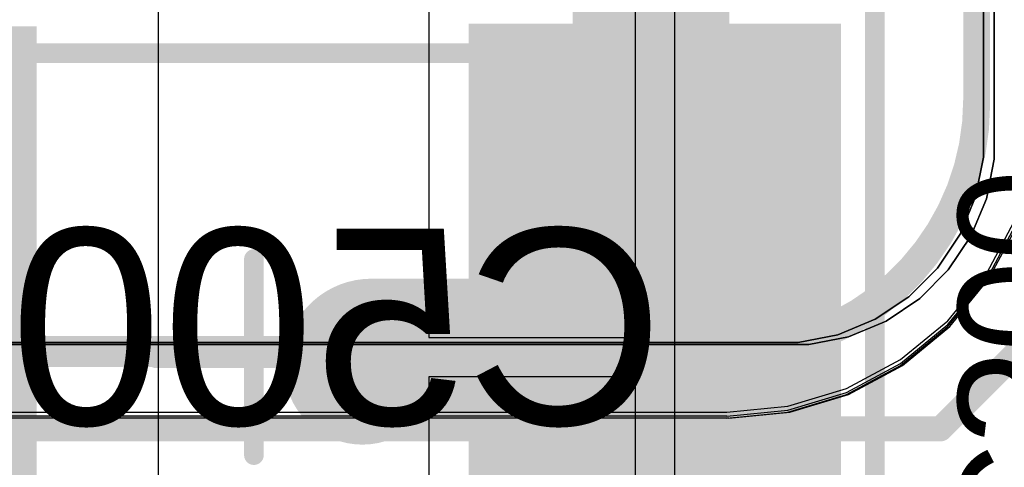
# Model space of a CAD drawing. Header units: inches. Extents: x -6 to 11.2, y -2.2 to 8.3.
# Tile 51 of 256: x 1.3284 to 1.5262, y 0.8096 to 0.8995. Entities that reach past the tile are written whole.
import ezdxf

# ---------------------------------------------------------------- set-up
doc = ezdxf.new("R2010")
doc.units = ezdxf.units.IN
doc.header["$MEASUREMENT"] = 0
for name, color, linetype in [('Board Layer Stack Bottom Overlay', 54, 'Continuous'), ('Board Layer Stack Bottom Solder', 6, 'Continuous'), ('Bottom Courtyard -Top15)-Courtyard -Bot16)', 56, 'Continuous'), ('Bottom Paste', 16, 'Continuous'), ('Dimension', 6, 'Continuous'), ('Layer  6- Inner', 156, 'Continuous'), ('Layer 1- Top', 1, 'Continuous'), ('Layer 2- GND', 16, 'Continuous'), ('Layer 3- Inner', 16, 'Continuous'), ('Layer 4- Inner', 76, 'Continuous'), ('Layer 5- Inner', 90, 'Continuous'), ('Layer 7- PWR', 76, 'Continuous'), ('Layer 8- Bottom', 5, 'Continuous')]:
    doc.layers.add(name, color=color, linetype=linetype)
doc.styles.add('Arial', font='txt', dxfattribs={"height": 0.2})

# ---------------------------------------------------------------- blocks, each defined once
blk = doc.blocks.new('CAP_1812_NP_B_141')
at = {"layer": 'Board Layer Stack Bottom Solder'}
for points in [[(-0.04343, 0.06668), (-0.04343, -0.06718), (-0.11824, -0.06718), (-0.11824, 0.06668)], [(0.11824, 0.06718), (0.11824, -0.06668), (0.04343, -0.06668), (0.04343, 0.06718)]]:
    blk.add_hatch(color=6, dxfattribs=at).paths.add_polyline_path(points)
at = {"layer": 'Bottom Paste'}
for points in [[(-0.0454, 0.06471), (-0.0454, -0.06521), (-0.11627, -0.06521), (-0.11627, 0.06471)], [(0.11627, 0.06521), (0.11627, -0.06471), (0.0454, -0.06471), (0.0454, 0.06521)]]:
    blk.add_hatch(color=16, dxfattribs=at).paths.add_polyline_path(points)
at = {"layer": 'Layer 8- Bottom'}
for points in [[(-0.0454, 0.06471), (-0.0454, -0.06521), (-0.11627, -0.06521), (-0.11627, 0.06471)], [(0.11627, 0.06521), (0.11627, -0.06471), (0.0454, -0.06471), (0.0454, 0.06521)]]:
    blk.add_hatch(color=7, dxfattribs=at).paths.add_polyline_path(points)
at = {"layer": 'Bottom Courtyard -Top15)-Courtyard -Bot16)'}
for points in [[(-0.125, 0.075, 0.00394, 0.00394, 0), (-0.125, -0.0745, 0.00394, 0.00394, 0)], [(-0.00025, 0.01944, 0.00394, 0.00394, 0), (-0.00025, -0.01993, 0.00394, 0.00394, 0)], [(0.01937, 0, 0.00394, 0.00394, 0), (-0.02, 0, 0.00394, 0.00394, 0)]]:
    blk.add_lwpolyline(points, format="xyseb", dxfattribs=at)
for points in [[(-0.00123, 0.01944, 0.00197, 0.00197, 1), (0.00074, 0.01944, 0.00197, 0.00197, 1)], [(-0.02098, 0, 0.00197, 0.00197, 1), (-0.01902, 0, 0.00197, 0.00197, 1)], [(0.01839, 0, 0.00197, 0.00197, 1), (0.02035, 0, 0.00197, 0.00197, 1)], [(-0.00123, -0.01993, 0.00197, 0.00197, 1), (0.00074, -0.01993, 0.00197, 0.00197, 1)]]:
    blk.add_lwpolyline(points, format="xyseb", close=True, dxfattribs=at)
at = {"layer": 'Dimension'}
for points in [[(-0.08975, 0.06225, 0.00394, 0.00394, 0), (-0.08975, -0.06125, 0.00394, 0.00394, 0)], [(0.09575, -0.06125, 0.00394, 0.00394, 0), (-0.08975, -0.06125, 0.00394, 0.00394, 0)]]:
    blk.add_lwpolyline(points, format="xyseb", dxfattribs=at)
blk.add_lwpolyline([(-0.09073, -0.06125, 0.00197, 0.00197, 1), (-0.08876, -0.06125, 0.00197, 0.00197, 1)], format="xyseb", close=True, dxfattribs=at)
blk.add_lwpolyline([(-0.09073, -0.06125, 0.00197, 0.00197, 1), (-0.08876, -0.06125, 0.00197, 0.00197, 1)], format="xyseb", close=True, dxfattribs=at)
at = {"layer": 'Dimension', "style": 'Arial', "text_generation_flag": 2}
blk.add_text('C500', height=0.03937, rotation=180, dxfattribs=at).set_placement((-0.08268, 0.01334))

msp = doc.modelspace()

# ---------------------------------------------------------------- linework, layer by layer
at = {"layer": 'Layer  6- Inner'}
for points in [[(1.52047, 0.88268, 0.005, 0.005, 0), (1.52047, 1.08386, 0.005, 0.005, 0)], [(1.52047, 0.88268, 0.005, 0.005, -0.414214), (1.47047, 0.83268, 0.005, 0.005, 0)], [(1.51339, 0.81732, 0.005, 0.005, 0), (1.55354, 0.85748, 0.005, 0.005, 0)], [(1.19134, 0.83268, 0.005, 0.005, 0), (1.47047, 0.83268, 0.005, 0.005, 0)], [(0.65906, 0.81732, 0.005, 0.005, 0), (1.51339, 0.81732, 0.005, 0.005, 0)]]:
    msp.add_lwpolyline(points, format="xyseb", dxfattribs=at)
for points in [[(1.51922, 0.88268, 0.0025, 0.0025, 1), (1.52172, 0.88268, 0.0025, 0.0025, 1)], [(1.51922, 0.88268, 0.0025, 0.0025, 1), (1.52172, 0.88268, 0.0025, 0.0025, 1)], [(1.46922, 0.83268, 0.0025, 0.0025, 1), (1.47172, 0.83268, 0.0025, 0.0025, 1)], [(1.46922, 0.83268, 0.0025, 0.0025, 1), (1.47172, 0.83268, 0.0025, 0.0025, 1)], [(1.51214, 0.81732, 0.0025, 0.0025, 1), (1.51464, 0.81732, 0.0025, 0.0025, 1)], [(1.51214, 0.81732, 0.0025, 0.0025, 1), (1.51464, 0.81732, 0.0025, 0.0025, 1)]]:
    msp.add_lwpolyline(points, format="xyseb", close=True, dxfattribs=at)
at = {"layer": 'Layer 1- Top'}
for p, q in [((1.51488, 0.83827), (1.52269, 0.84779)), ((1.52269, 0.84779), (1.52318, 0.84871)), ((1.52318, 0.84871), (1.53621, 0.84803)), ((1.50536, 0.83046), (1.51488, 0.83827)), ((1.49451, 0.82466), (1.50536, 0.83046)), ((1.48272, 0.82108), (1.49451, 0.82466)), ((1.47047, 0.81987), (1.48272, 0.82108)), ((1.19134, 0.81993), (1.47047, 0.81993)), ((1.47047, 0.81993), (1.47047, 0.81987))]:
    msp.add_line(p, q, dxfattribs=at)
for points in [[(1.52047, 0.88268, 0.005, 0.005, 0), (1.52047, 1.08386, 0.005, 0.005, 0)], [(1.52047, 0.88268, 0.005, 0.005, -0.414214), (1.47047, 0.83268, 0.005, 0.005, 0)], [(1.19134, 0.83268, 0.005, 0.005, 0), (1.47047, 0.83268, 0.005, 0.005, 0)]]:
    msp.add_lwpolyline(points, format="xyseb", dxfattribs=at)
for points in [[(1.51922, 0.88268, 0.0025, 0.0025, 1), (1.52172, 0.88268, 0.0025, 0.0025, 1)], [(1.51922, 0.88268, 0.0025, 0.0025, 1), (1.52172, 0.88268, 0.0025, 0.0025, 1)], [(1.46922, 0.83268, 0.0025, 0.0025, 1), (1.47172, 0.83268, 0.0025, 0.0025, 1)], [(1.46922, 0.83268, 0.0025, 0.0025, 1), (1.47172, 0.83268, 0.0025, 0.0025, 1)]]:
    msp.add_lwpolyline(points, format="xyseb", close=True, dxfattribs=at)
at = {"layer": 'Layer 2- GND'}
for p, q in [((1.52205, 1.07677), (1.52205, 0.87598)), ((1.52205, 0.87598), (1.52205, 1.07677)), ((1.52205, 0.87598), (1.52205, 0.87191)), ((1.52205, 0.87191), (1.52205, 0.87598)), ((1.52205, 0.87191), (1.52046, 0.86393)), ((1.52046, 0.86393), (1.52205, 0.87191)), ((1.52046, 0.86393), (1.51734, 0.8564)), ((1.51734, 0.8564), (1.52046, 0.86393)), ((1.51734, 0.8564), (1.51282, 0.84963)), ((1.51282, 0.84963), (1.51734, 0.8564)), ((1.51282, 0.84963), (1.50706, 0.84387)), ((1.50706, 0.84387), (1.51282, 0.84963)), ((1.50706, 0.84387), (1.50029, 0.83935)), ((1.50029, 0.83935), (1.50706, 0.84387)), ((1.50029, 0.83935), (1.49277, 0.83623)), ((1.49277, 0.83623), (1.50029, 0.83935)), ((1.49277, 0.83623), (1.48478, 0.83465)), ((1.48478, 0.83465), (1.49277, 0.83623)), ((1.48071, 0.83465), (1.19528, 0.83465)), ((1.19528, 0.83465), (1.48478, 0.83465)), ((1.48478, 0.83465), (1.48071, 0.83465)), ((1.48071, 0.83465), (1.48071, 0.83465))]:
    msp.add_line(p, q, dxfattribs=at)
at = {"layer": 'Layer 3- Inner'}
for p, q in [((1.52308, 0.84739), (1.52889, 0.85825)), ((1.51527, 0.83788), (1.52308, 0.84739)), ((1.50576, 0.83007), (1.51527, 0.83788)), ((1.4949, 0.82426), (1.50576, 0.83007)), ((1.48312, 0.82069), (1.4949, 0.82426)), ((1.19173, 0.81954), (1.47087, 0.81954)), ((1.47087, 0.81948), (1.48312, 0.82069)), ((1.47087, 0.81954), (1.47087, 0.81948))]:
    msp.add_line(p, q, dxfattribs=at)
for points in [[(1.52087, 0.88228, 0.005, 0.005, 0), (1.52087, 1.08346, 0.005, 0.005, 0)], [(1.52087, 0.88228, 0.005, 0.005, -0.414214), (1.47087, 0.83228, 0.005, 0.005, 0)], [(1.19173, 0.83228, 0.005, 0.005, 0), (1.47087, 0.83228, 0.005, 0.005, 0)]]:
    msp.add_lwpolyline(points, format="xyseb", dxfattribs=at)
for points in [[(1.51962, 0.88228, 0.0025, 0.0025, 1), (1.52212, 0.88228, 0.0025, 0.0025, 1)], [(1.51962, 0.88228, 0.0025, 0.0025, 1), (1.52212, 0.88228, 0.0025, 0.0025, 1)], [(1.46962, 0.83228, 0.0025, 0.0025, 1), (1.47212, 0.83228, 0.0025, 0.0025, 1)], [(1.46962, 0.83228, 0.0025, 0.0025, 1), (1.47212, 0.83228, 0.0025, 0.0025, 1)]]:
    msp.add_lwpolyline(points, format="xyseb", close=True, dxfattribs=at)
at = {"layer": 'Layer 4- Inner'}
for p, q in [((1.52269, 0.84739), (1.52849, 0.85825)), ((1.51488, 0.83788), (1.52269, 0.84739)), ((1.50536, 0.83007), (1.51488, 0.83788)), ((1.49451, 0.82426), (1.50536, 0.83007)), ((1.48272, 0.82069), (1.49451, 0.82426)), ((1.19134, 0.81954), (1.47047, 0.81954)), ((1.47047, 0.81948), (1.48272, 0.82069)), ((1.47047, 0.81954), (1.47047, 0.81948))]:
    msp.add_line(p, q, dxfattribs=at)
for points in [[(1.52047, 0.88228, 0.005, 0.005, 0), (1.52047, 1.08346, 0.005, 0.005, 0)], [(1.52047, 0.88228, 0.005, 0.005, -0.414214), (1.47047, 0.83228, 0.005, 0.005, 0)], [(1.19134, 0.83228, 0.005, 0.005, 0), (1.47047, 0.83228, 0.005, 0.005, 0)]]:
    msp.add_lwpolyline(points, format="xyseb", dxfattribs=at)
for points in [[(1.51922, 0.88228, 0.0025, 0.0025, 1), (1.52172, 0.88228, 0.0025, 0.0025, 1)], [(1.51922, 0.88228, 0.0025, 0.0025, 1), (1.52172, 0.88228, 0.0025, 0.0025, 1)], [(1.46922, 0.83228, 0.0025, 0.0025, 1), (1.47172, 0.83228, 0.0025, 0.0025, 1)], [(1.46922, 0.83228, 0.0025, 0.0025, 1), (1.47172, 0.83228, 0.0025, 0.0025, 1)]]:
    msp.add_lwpolyline(points, format="xyseb", close=True, dxfattribs=at)
at = {"layer": 'Layer 5- Inner'}
for p, q in [((1.52269, 0.84857), (1.52824, 0.85896)), ((1.51488, 0.83906), (1.52269, 0.84857)), ((1.50536, 0.83125), (1.51488, 0.83906)), ((1.49451, 0.82544), (1.50536, 0.83125)), ((1.48272, 0.82187), (1.49451, 0.82544)), ((1.47047, 0.82066), (1.48272, 0.82187)), ((1.19134, 0.82072), (1.47047, 0.82072)), ((1.47047, 0.82072), (1.47047, 0.82066))]:
    msp.add_line(p, q, dxfattribs=at)
for points in [[(1.52047, 0.88346, 0.005, 0.005, 0), (1.52047, 1.08465, 0.005, 0.005, 0)], [(1.52047, 0.88346, 0.005, 0.005, -0.414214), (1.47047, 0.83346, 0.005, 0.005, 0)], [(1.19134, 0.83346, 0.005, 0.005, 0), (1.47047, 0.83346, 0.005, 0.005, 0)]]:
    msp.add_lwpolyline(points, format="xyseb", dxfattribs=at)
for points in [[(1.51922, 0.88346, 0.0025, 0.0025, 1), (1.52172, 0.88346, 0.0025, 0.0025, 1)], [(1.51922, 0.88346, 0.0025, 0.0025, 1), (1.52172, 0.88346, 0.0025, 0.0025, 1)], [(1.46922, 0.83346, 0.0025, 0.0025, 1), (1.47172, 0.83346, 0.0025, 0.0025, 1)], [(1.46922, 0.83346, 0.0025, 0.0025, 1), (1.47172, 0.83346, 0.0025, 0.0025, 1)]]:
    msp.add_lwpolyline(points, format="xyseb", close=True, dxfattribs=at)
at = {"layer": 'Layer 7- PWR'}
for p, q in [((1.52421, 1.07638), (1.52421, 0.87559)), ((1.52421, 0.87559), (1.52421, 1.07638)), ((1.52421, 0.87559), (1.52421, 0.87152)), ((1.52421, 0.87152), (1.52421, 0.87559)), ((1.52421, 0.87152), (1.52262, 0.86353)), ((1.52262, 0.86353), (1.52421, 0.87152)), ((1.52262, 0.86353), (1.51951, 0.85601)), ((1.51951, 0.85601), (1.52262, 0.86353)), ((1.51951, 0.85601), (1.51498, 0.84924)), ((1.51498, 0.84924), (1.51951, 0.85601)), ((1.51498, 0.84924), (1.50923, 0.84348)), ((1.50923, 0.84348), (1.51498, 0.84924)), ((1.50923, 0.84348), (1.50246, 0.83896)), ((1.50246, 0.83896), (1.50923, 0.84348)), ((1.50246, 0.83896), (1.49493, 0.83584)), ((1.49493, 0.83584), (1.50246, 0.83896)), ((1.49493, 0.83584), (1.48695, 0.83425)), ((1.48695, 0.83425), (1.49493, 0.83584)), ((1.48287, 0.83425), (1.19744, 0.83425)), ((1.19744, 0.83425), (1.48695, 0.83425)), ((1.48695, 0.83425), (1.48287, 0.83425)), ((1.48287, 0.83425), (1.48287, 0.83425))]:
    msp.add_line(p, q, dxfattribs=at)
at = {"layer": 'Layer 8- Bottom'}
for p, q in [((1.3563, 0.67205), (1.3563, 1.03409)), ((1.4106, 0.9067), (1.4106, 0.83568)), ((1.45209, 0.83568), (1.45209, 0.9067)), ((1.45997, 0.9067), (1.45997, 0.83174)), ((1.4106, 0.83568), (1.45209, 0.83568)), ((1.45997, 0.83174), (1.45997, 0.75678)), ((1.45209, 0.82781), (1.4106, 0.82781)), ((1.4106, 0.82781), (1.4106, 0.75678)), ((1.45209, 0.75678), (1.45209, 0.82781))]:
    msp.add_line(p, q, dxfattribs=at)
for points in [[(1.45522, 0.83255, 0.0315, 0.0315, 0), (1.45522, 0.99442, 0.0315, 0.0315, 0)], [(1.39724, 0.82992, 0.0315, 0.0315, -0.414214), (1.39907, 0.83174, 0.0315, 0.0315, 0)], [(1.39907, 0.83174, 0.0315, 0.0315, 0), (1.45603, 0.83174, 0.0315, 0.0315, 0)], [(1.45522, 0.83255, 0.0315, 0.0315, 0), (1.45603, 0.83174, 0.0315, 0.0315, 0)], [(1.45603, 0.65879, 0.0315, 0.0315, 0), (1.45603, 0.83174, 0.0315, 0.0315, 0)]]:
    msp.add_lwpolyline(points, format="xyseb", dxfattribs=at)
for points in [[(1.39119, 0.83174, 0.01575, 0.01575, 1), (1.40694, 0.83174, 0.01575, 0.01575, 1)], [(1.39119, 0.83174, 0.01575, 0.01575, 1), (1.40694, 0.83174, 0.01575, 0.01575, 1)], [(1.44735, 0.83255, 0.01575, 0.01575, 1), (1.46309, 0.83255, 0.01575, 0.01575, 1)], [(1.44735, 0.83255, 0.01575, 0.01575, 1), (1.46309, 0.83255, 0.01575, 0.01575, 1)], [(1.44816, 0.83174, 0.01575, 0.01575, 1), (1.46391, 0.83174, 0.01575, 0.01575, 1)], [(1.44816, 0.83174, 0.01575, 0.01575, 1), (1.46391, 0.83174, 0.01575, 0.01575, 1)], [(1.44816, 0.83174, 0.01575, 0.01575, 1), (1.46391, 0.83174, 0.01575, 0.01575, 1)], [(1.38937, 0.82992, 0.01575, 0.01575, 1), (1.40512, 0.82992, 0.01575, 0.01575, 1)]]:
    msp.add_lwpolyline(points, format="xyseb", close=True, dxfattribs=at)

# ---------------------------------------------------------------- block references
at = {"rotation": 180}
msp.add_blockref('CAP_1812_NP_B_141', (1.3752, 0.8315), dxfattribs=at)

# ---------------------------------------------------------------- texts
at = {"layer": 'Board Layer Stack Bottom Overlay', "style": 'Arial', "text_generation_flag": 2}
msp.add_text('C500', height=0.023622, rotation=270, dxfattribs=at).set_placement((1.51693, 0.79057))

doc.saveas('drawing.dxf')
